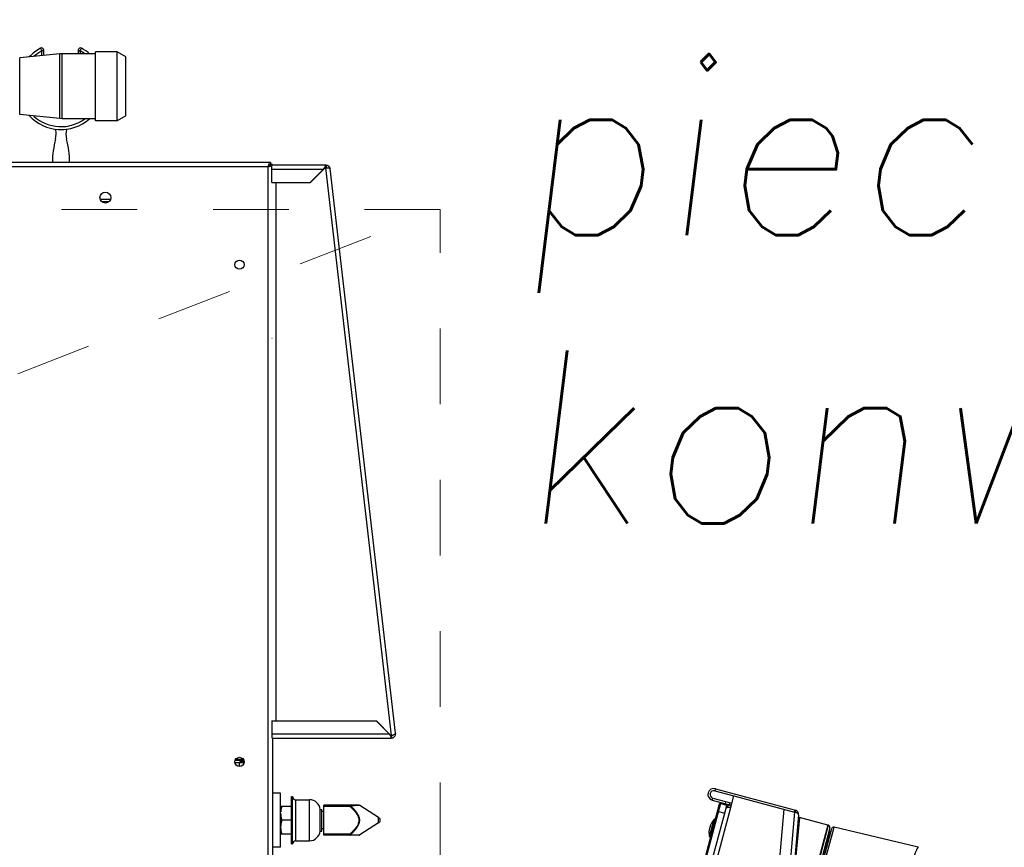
# Model space of a CAD drawing. Header units: millimetres. Extents: x -486876 to 553054, y -140324 to 834178.
# Tile 16 of 155: x -167434 to -166979, y 75000 to 75383. Entities that reach past the tile are written whole.
import ezdxf
from ezdxf.enums import TextEntityAlignment as Align

# ---------------------------------------------------------------- set-up
doc = ezdxf.new("R2010")
doc.units = ezdxf.units.MM
doc.linetypes.add('DASH2', pattern=[0.75, 0.5, -0.25])
doc.linetypes.add('XREF$0$0.5_0.5', pattern=[1, 0.5, -0.5])
doc.layers.add('_XREF', color=252, linetype='DASH2', lineweight=13)
for name, color, linetype in [('XREF$0$DRZWI', 8, 'Continuous'), ('XREF$0$MEBLE_ŁAZIENKOWE_I_KUCHENNE', 8, 'Continuous'), ('XREF$0$WYMIARY', 9, 'Continuous'), ('XREF$0$WYPEŁNIENIA', 8, 'Continuous')]:
    doc.layers.add(name, color=color, linetype=linetype)
doc.styles.add('XREF$0$APLUS', font='arial.ttf', dxfattribs={"width": 0.6})
doc.styles.add('XREF$0$ROMANS', font='romans.shx')

# ---------------------------------------------------------------- blocks, each defined once
blk = doc.blocks.new('XREF')
at = {"layer": 'XREF$0$WYPEŁNIENIA'}
h = blk.add_hatch(dxfattribs=at)
h.set_pattern_fill('ANSI31', color=256, scale=3)
h.set_pattern_definition([(45, (-52999.899, 13162.694), (-6.7351921, 6.7351921), [])])
h.paths.add_polyline_path([(2833.434, 10024.036), (2806.556, 10024.036), (2806.556, 10062.954), (2756.556, 10062.954), (2756.556, 10102.954), (2726.652, 10102.954), (2725.878, 10101.795), (2725.878, 10033.492), (2680.314, 10033.492), (2680.314, 10102.954), (2641.556, 10102.954), (2641.556, 10024.036), (2546.556, 10024.036), (2546.556, 9984.036), (2833.434, 9984.036)])
h.paths.add_polyline_path([(3066.996, 10024.036), (2833.434, 10024.036), (2833.434, 9984.036), (3066.996, 9984.036), (3066.996, 9994.036)])
h.paths.add_polyline_path([(2456.556, 10024.036), (2376.556, 10024.036), (2376.556, 10044.036), (2361.556, 10044.036), (2361.556, 10024.036), (2161.556, 10024.036), (2161.556, 10141.987), (2121.556, 10141.987), (2121.556, 9894.374), (1846.556, 9894.374), (1846.556, 9872.667), (1876.556, 9872.667), (2121.556, 9872.667), (2121.556, 9779.125), (2161.556, 9779.125), (2161.556, 9869.374), (2161.556, 9984.036), (2456.556, 9984.036)])
h.paths.add_polyline_path([(2376.556, 10304.911), (2361.556, 10304.911), (2361.556, 10144.036), (2371.638, 10144.036), (2376.556, 10144.036)])
h.paths.add_polyline_path([(2444.576, 10649.374), (2192.944, 10649.374), (2192.944, 10634.374), (2379.576, 10634.374), (2379.576, 10589.374), (2444.576, 10589.374)])
h.paths.add_polyline_path([(2161.556, 10634.374), (2192.944, 10634.374), (2192.944, 10649.374), (2161.556, 10649.374), (2161.556, 10704.673), (2121.556, 10704.673), (2121.556, 10581.696), (2161.556, 10581.696)])
h.paths.add_polyline_path([(2647.02, 10553.677), (2666.091, 10553.677), (2666.091, 10567.177), (2647.02, 10567.177)], flags=16)
h.paths.add_polyline_path([(2530.525, 10311.911), (2530.525, 10304.911), (2666.556, 10304.911), (2666.556, 10392.954), (2646.556, 10392.954), (2646.556, 10322.954), (2530.525, 10322.954)])
edge = h.paths.add_edge_path()
edge.add_line((2430.525, 10304.911), (2430.525, 10311.911))
edge.add_line((2430.525, 10311.911), (2433.025, 10311.911))
edge.add_line((2433.025, 10311.911), (2430.525, 10314.911))
edge.add_arc((2428.762, 10318.933), 4.391, 293.6835, 426.3165)
edge.add_line((2430.525, 10322.954), (2161.556, 10322.954))
edge.add_line((2161.556, 10322.954), (2161.556, 10418.772))
edge.add_line((2161.556, 10418.772), (2121.556, 10418.772))
edge.add_line((2121.556, 10418.772), (2121.556, 10304.911))
edge.add_line((2121.556, 10304.911), (2430.525, 10304.911))
h.paths.add_polyline_path([(2666.556, 10649.374), (2641.648, 10649.374), (2641.648, 10634.374), (2646.556, 10634.374), (2646.556, 10497.954), (2666.556, 10497.954)])
at = {"layer": 'XREF$0$MEBLE_ŁAZIENKOWE_I_KUCHENNE'}
for p, q in [((2732.034, 10431.799), (2732.098, 10431.679)), ((2732.182, 10431.457), (2732.182, 10431.71)), ((2733.782, 10431.71), (2733.782, 10431.537)), ((2733.865, 10431.679), (2733.929, 10431.799)), ((2735.582, 10431.637), (2734.582, 10431.637)), ((2734.582, 10428.437), (2734.582, 10431.637)), ((2735.982, 10431.406), (2735.582, 10431.637)), ((2735.582, 10428.437), (2735.582, 10431.637)), ((2732.922, 10431.531), (2731.072, 10431.346)), ((2731.072, 10428.728), (2731.072, 10431.346)), ((2733.041, 10431.537), (2732.922, 10431.531)), ((2732.922, 10428.543), (2732.922, 10431.531)), ((2734.582, 10431.537), (2733.041, 10431.537)), ((2733.041, 10428.537), (2733.041, 10431.537)), ((2735.982, 10428.668), (2735.982, 10431.406)), ((2732.922, 10428.543), (2731.072, 10428.728)), ((2733.041, 10428.537), (2732.922, 10428.543)), ((2734.582, 10428.537), (2733.041, 10428.537)), ((2735.582, 10428.437), (2734.582, 10428.437)), ((2735.982, 10428.668), (2735.582, 10428.437)), ((2742.657, 10426.512), (2670.607, 10426.512)), ((2742.557, 10426.312), (2670.707, 10426.312)), ((2742.557, 10331.27), (2742.557, 10426.312)), ((2742.657, 10426.512), (2742.657, 10426.412)), ((2742.757, 10426.412), (2742.657, 10426.412)), ((2742.732, 10425.587), (2742.732, 10426.38)), ((2745.101, 10426.187), (2742.732, 10426.187)), ((2742.757, 10426.412), (2742.757, 10426.387)), ((2745.234, 10426.387), (2742.757, 10426.387)), ((2745.101, 10426.187), (2744.501, 10425.587)), ((2744.515, 10425.587), (2745.192, 10426.264)), ((2745.192, 10426.264), (2745.222, 10426.264)), ((2745.201, 10426.363), (2745.201, 10426.387)), ((2745.201, 10426.334), (2745.201, 10426.363)), ((2745.201, 10426.26), (2745.201, 10426.334)), ((2745.234, 10426.287), (2745.201, 10426.287)), ((2748.258, 10400.012), (2745.222, 10426.264)), ((2745.234, 10426.387), (2745.234, 10426.287)), ((2748.443, 10400.12), (2745.428, 10426.23)), ((2742.732, 10425.587), (2744.515, 10425.587)), ((2742.932, 10400.687), (2742.932, 10425.587)), ((2735.261, 10424.797), (2734.802, 10424.797)), ((2735.192, 10424.697), (2734.871, 10424.697)), ((2742.732, 10400.687), (2747.556, 10400.687)), ((2742.732, 10400.687), (2742.732, 10399.887)), ((2748.146, 10400.087), (2747.546, 10400.687)), ((2748.232, 10400.012), (2747.556, 10400.687)), ((2742.732, 10400.087), (2748.146, 10400.087)), ((2742.757, 10399.887), (2748.246, 10399.887)), ((2742.757, 10399.887), (2742.757, 10331.27)), ((2748.258, 10400.012), (2748.232, 10400.012)), ((2748.246, 10399.941), (2748.246, 10400.014)), ((2748.246, 10399.911), (2748.246, 10399.941)), ((2748.246, 10399.887), (2748.246, 10399.911)), ((2748.278, 10399.89), (2748.262, 10399.988)), ((2748.325, 10400.015), (2748.311, 10400.013)), ((2741.043, 10398.867), (2741.42, 10398.867)), ((2741.406, 10398.897), (2741.057, 10398.897)), ((2741.429, 10398.737), (2741.034, 10398.737)), ((2741.232, 10398.587), (2741.232, 10398.737)), ((2741.431, 10398.787), (2741.239, 10398.787)), ((2741.239, 10398.737), (2741.239, 10398.787)), ((2763.227, 10397.546), (2763.201, 10397.449)), ((2763.201, 10397.449), (2764.08, 10397.214)), ((2763.227, 10397.546), (2766.928, 10396.554)), ((2743.132, 10397.337), (2742.757, 10397.337)), ((2743.132, 10394.837), (2743.132, 10397.337)), ((2743.632, 10397.187), (2743.682, 10397.187)), ((2743.632, 10394.987), (2743.632, 10397.187)), ((2743.682, 10394.987), (2743.682, 10397.187)), ((2743.832, 10397.037), (2744.462, 10397.037)), ((2743.832, 10395.137), (2743.832, 10397.037)), ((2744.462, 10395.137), (2744.462, 10397.037)), ((2763.084, 10397.015), (2763.11, 10397.111)), ((2763.084, 10397.015), (2763.948, 10396.783)), ((2763.11, 10397.111), (2763.989, 10396.876)), ((2763.937, 10396.682), (2764.08, 10397.214)), ((2764.08, 10397.214), (2766.885, 10396.462)), ((2743.132, 10396.737), (2743.632, 10396.737)), ((2744.959, 10396.587), (2745.032, 10396.587)), ((2744.959, 10395.587), (2744.959, 10396.587)), ((2745.032, 10395.587), (2745.032, 10396.587)), ((2746.763, 10396.777), (2745.132, 10396.777)), ((2745.132, 10395.397), (2745.132, 10396.777)), ((2746.336, 10396.727), (2745.132, 10396.727)), ((2746.204, 10331.273), (2763.718, 10396.638)), ((2746.336, 10396.777), (2746.336, 10396.727)), ((2746.336, 10396.727), (2746.363, 10396.757)), ((2746.411, 10331.274), (2763.937, 10396.682)), ((2747.662, 10396.214), (2746.79, 10396.769)), ((2763.406, 10396.825), (2762.27, 10392.584)), ((2763.467, 10396.86), (2762.315, 10392.559)), ((2763.467, 10396.86), (2763.757, 10396.783)), ((2763.7, 10396.953), (2763.674, 10396.856)), ((2763.72, 10396.644), (2763.757, 10396.783)), ((2763.882, 10396.904), (2763.857, 10396.808)), ((2763.974, 10396.88), (2763.948, 10396.783)), ((2766.395, 10396.593), (2765.934, 10391.414)), ((2766.894, 10396.563), (2766.868, 10396.467)), ((2766.928, 10396.554), (2766.902, 10396.457)), ((2743.632, 10396.087), (2743.19, 10396.087)), ((2745.132, 10396.487), (2745.032, 10396.487)), ((2747.662, 10395.961), (2747.662, 10396.214)), ((2762.95, 10395.317), (2763.17, 10396.137)), ((2762.995, 10395.305), (2763.214, 10396.125)), ((2763.214, 10396.125), (2763.17, 10396.137)), ((2763.217, 10396.12), (2763.214, 10396.125)), ((2763.369, 10396.491), (2763.658, 10396.414)), ((2766.885, 10396.462), (2766.351, 10390.461)), ((2767.075, 10396.343), (2766.55, 10390.444)), ((2767.114, 10396.209), (2766.823, 10393.166)), ((2767.114, 10396.209), (2767.075, 10396.064)), ((2768.418, 10395.86), (2767.114, 10396.209)), ((2745.132, 10395.687), (2745.032, 10395.687)), ((2747.662, 10395.961), (2746.79, 10395.405)), ((2767.075, 10396.064), (2766.823, 10393.166)), ((2768.418, 10395.86), (2766.858, 10390.035)), ((2768.433, 10395.856), (2766.872, 10390.031)), ((2768.447, 10395.852), (2766.887, 10390.027)), ((2768.518, 10395.729), (2767.009, 10390.098)), ((2767.074, 10396.049), (2767.05, 10396.056)), ((2768.591, 10395.692), (2767.091, 10390.094)), ((2768.433, 10395.856), (2768.447, 10395.852)), ((2768.518, 10395.422), (2768.571, 10395.617)), ((2768.591, 10395.692), (2768.553, 10395.549)), ((2768.633, 10395.476), (2768.711, 10395.764)), ((2772.606, 10394.835), (2768.711, 10395.764)), ((2743.632, 10395.437), (2743.132, 10395.437)), ((2744.959, 10395.587), (2745.032, 10395.587)), ((2746.336, 10395.447), (2745.132, 10395.447)), ((2746.763, 10395.397), (2745.132, 10395.397)), ((2746.363, 10395.418), (2746.336, 10395.447)), ((2746.336, 10395.447), (2746.336, 10395.397)), ((2762.995, 10395.305), (2762.95, 10395.317)), ((2763, 10395.308), (2762.995, 10395.305)), ((2767.071, 10390.252), (2768.495, 10395.565)), ((2767.215, 10390.183), (2768.633, 10395.476)), ((2768.518, 10395.422), (2767.841, 10392.893)), ((2768.495, 10395.565), (2768.553, 10395.549)), ((2768.553, 10395.549), (2768.518, 10395.422)), ((2743.132, 10394.837), (2742.757, 10394.837)), ((2743.632, 10394.987), (2743.682, 10394.987)), ((2743.832, 10395.137), (2744.462, 10395.137)), ((2772.606, 10394.835), (2772.606, 10394.835)), ((2772.606, 10394.835), (2772.609, 10394.833))]:
    blk.add_line(p, q, dxfattribs=at)
at = {"layer": 'XREF$0$MEBLE_ŁAZIENKOWE_I_KUCHENNE', "linetype": 'XREF$0$0.5_0.5', "lineweight": 9, "ltscale": 7}
blk.add_lwpolyline([(2670.507, 10424.336), (2670.507, 10324.336), (2750.507, 10324.336), (2750.507, 10424.336)], close=True, dxfattribs=at)
blk.add_lwpolyline([(2685.32, 10398.973), (2750.507, 10424.336)], dxfattribs=at)
at = {"layer": 'XREF$0$MEBLE_ŁAZIENKOWE_I_KUCHENNE'}
for centre, radius in [((2735.032, 10424.887), 0.25), ((2741.232, 10421.787), 0.21), ((2741.232, 10398.787), 0.21)]:
    blk.add_circle(centre, radius, dxfattribs=at)
for centre, radius, start, end in [((2732.982, 10430.037), 2, 118.2737, 137.3279), ((2732.982, 10430.037), 1.865, 118.2731, 132.3351), ((2732.082, 10431.71), 0.1, 0, 118.2737), ((2733.882, 10431.71), 0.1, 61.7263, 180), ((2732.982, 10430.037), 1.865, 53.6044, 61.7266), ((2732.982, 10430.037), 2, 48.7117, 61.7263), ((2732.982, 10430.037), 2, 222.5812, 311.2692), ((2732.982, 10430.037), 1.865, 227.6623, 306.2538), ((2731.757, 10427.837), 1, 345.8842, 12.4447), ((2732.982, 10430.037), 2, 262.8627, 277.1373), ((2734.207, 10427.837), 1, 167.5553, 194.1158), ((2737.382, 10426.423), 4.8, 165.8842, 178.9281), ((2728.582, 10426.423), 4.8, 1.0719, 14.1158), ((2745.234, 10426.187), 0.2, 9.4457, 90), ((2745.238, 10426.22), 0.0672, 45.008, 93.3026), ((2748.246, 10400.087), 0.2, 270, 9.4457), ((2748.246, 10400.087), 0.1, 270, 300.3593), ((2763.155, 10397.28), 0.275, 75, 255), ((2763.155, 10397.28), 0.175, 75, 255), ((2743.832, 10397.187), 0.15, 180, 270), ((2744.462, 10396.537), 0.5, 5.7392, 90), ((2746.763, 10396.727), 0.05, 57.5, 90), ((2763.454, 10396.812), 0.05, 75, 165), ((2763.912, 10396.586), 0.2, 75, 165), ((2763.912, 10396.586), 0.1, 75, 110.4384), ((2766.876, 10396.361), 0.2, 354.9115, 75), ((2747.582, 10396.087), 0.15, 302.5, 57.5), ((2763.881, 10395.507), 0.95, 138.4746, 191.5254), ((2768.429, 10395.841), 0.015, 75, 165), ((2768.421, 10395.755), 0.1, 345, 75), ((2768.687, 10395.666), 0.1, 78.6364, 164.9271), ((2768.687, 10395.666), 0.1, 78.7255, 164.9655), ((2744.462, 10395.637), 0.5, 270, 354.2608), ((2746.763, 10395.447), 0.05, 270, 302.4997), ((2768.5, 10395.584), 0.02, 165, 255), ((2743.832, 10394.987), 0.15, 90, 180)]:
    blk.add_arc(centre, radius, start, end, dxfattribs=at)
for points, start_tangent, end_tangent in [([(2732.182, 10431.71), (2732.178, 10431.702), (2732.166, 10431.694), (2732.148, 10431.687), (2732.125, 10431.682), (2732.098, 10431.679)], (0, -1), (-0.99859, -0.05309)), ([(2732.1, 10431.449), (2732.1, 10431.486), (2732.098, 10431.679)], (-0.009236, 0.999957), (-0.007759, 0.99997)), ([(2733.782, 10431.71), (2733.786, 10431.702), (2733.797, 10431.694), (2733.815, 10431.687), (2733.838, 10431.682), (2733.865, 10431.679)], (0, -1), (0.99859, -0.05309)), ([(2733.865, 10431.679), (2733.864, 10431.537)], (-0.00776, -0.99997), (-0.008548, -0.999963)), ([(2742.557, 10426.312), (2742.59, 10426.412)], (0.303314, 0.952891), (0.331016, 0.943625)), ([(2742.557, 10426.312), (2742.59, 10426.362), (2742.616, 10426.393)], (0.537029, 0.843564), (0.741137, 0.671354)), ([(2742.557, 10426.312), (2742.607, 10426.345), (2742.643, 10426.379)], (0.843564, 0.537029), (0.603648, 0.797251)), ([(2742.557, 10426.312), (2742.657, 10426.345)], (0.952891, 0.303314), (0.943625, 0.331016)), ([(2742.59, 10426.412), (2742.623, 10426.485)], (0.331016, 0.943625), (0.54091, 0.84108)), ([(2742.616, 10426.393), (2742.623, 10426.399), (2742.657, 10426.412)], (0.741137, 0.671354), (1, 0)), ([(2742.623, 10426.485), (2742.638, 10426.503)], (0.54091, 0.84108), (0.732363, 0.680914)), ([(2742.638, 10426.503), (2742.657, 10426.512)], (0.732363, 0.680914), (1, 0)), ([(2742.643, 10426.379), (2742.657, 10426.412)], (0.603648, 0.797251), (0, 1)), ([(2742.657, 10426.345), (2742.73, 10426.379)], (0.943625, 0.331016), (0.84108, 0.54091)), ([(2742.73, 10426.379), (2742.757, 10426.412)], (0.816877, 0.576811), (0, 1)), ([(2745.134, 10426.241), (2745.101, 10426.187)], (-0.533713, -0.845666), (-0.519315, -0.854583)), ([(2745.168, 10426.291), (2745.134, 10426.241)], (-0.579861, -0.814715), (-0.533713, -0.845666)), ([(2745.201, 10426.334), (2745.168, 10426.291)], (-0.666251, -0.745728), (-0.579861, -0.814715)), ([(2745.222, 10426.264), (2745.271, 10426.267)], (0.998537, 0.054078), (0.998717, 0.050641)), ([(2745.271, 10426.267), (2745.29, 10426.268)], (0.998717, 0.050641), (0.998883, 0.047245)), ([(2745.29, 10426.268), (2745.317, 10426.269)], (0.998883, 0.047245), (0.999234, 0.039144)), ([(2745.317, 10426.269), (2745.331, 10426.269)], (0.999234, 0.039144), (0.999452, 0.033111)), ([(2745.331, 10426.269), (2745.358, 10426.27)], (0.999452, 0.033111), (0.999893, 0.014634)), ([(2745.358, 10426.27), (2745.405, 10426.251), (2745.421, 10426.239)], (0.953739, -0.300636), (0.714137, -0.700006)), ([(2745.421, 10426.239), (2745.432, 10426.22)], (0.714137, -0.700006), (0.164113, -0.986442)), ([(2742.73, 10418.379), (2742.736, 10418.383)], (0.84108, 0.54091), (0.816877, 0.576811)), ([(2748.179, 10400.033), (2748.146, 10400.087)], (-0.533713, 0.845666), (-0.519315, 0.854583)), ([(2748.212, 10399.983), (2748.179, 10400.033)], (-0.579861, 0.814715), (-0.533713, 0.845666)), ([(2748.246, 10399.941), (2748.212, 10399.983)], (-0.666251, 0.745728), (-0.579861, 0.814715)), ([(2748.258, 10400.012), (2748.303, 10400.014)], (0.998537, 0.054078), (0.998688, 0.051213)), ([(2748.303, 10400.014), (2748.325, 10400.015)], (0.998688, 0.051213), (0.998869, 0.047548)), ([(2748.378, 10400.047), (2748.325, 10400.015)], (-0.840573, -0.541699), (-0.872366, -0.488853)), ([(2748.443, 10400.12), (2748.432, 10400.091), (2748.394, 10400.058), (2748.378, 10400.047)], (0.164113, -0.986442), (-0.840573, -0.541699)), ([(2743.19, 10396.737), (2743.169, 10396.669), (2743.153, 10396.604), (2743.141, 10396.54), (2743.135, 10396.487)], (-0.316228, -0.948683), (-0.087303, -0.996182)), ([(2746.363, 10396.757), (2746.355, 10396.768), (2746.346, 10396.775), (2746.336, 10396.777)], (-0.422855, 0.906197), (-1, 0)), ([(2746.336, 10396.727), (2746.391, 10396.676), (2746.445, 10396.623), (2746.495, 10396.571), (2746.54, 10396.522), (2746.584, 10396.47), (2746.627, 10396.412), (2746.665, 10396.353), (2746.697, 10396.294), (2746.723, 10396.231), (2746.741, 10396.16), (2746.747, 10396.087)], (0.74034, -0.672232), (0.000303, -1)), ([(2746.79, 10396.769), (2746.787, 10396.769), (2746.779, 10396.769), (2746.766, 10396.768), (2746.75, 10396.768), (2746.731, 10396.767), (2746.708, 10396.766), (2746.679, 10396.765), (2746.646, 10396.764), (2746.608, 10396.763), (2746.567, 10396.762), (2746.524, 10396.76), (2746.473, 10396.759), (2746.418, 10396.758), (2746.363, 10396.757)], (-0.217184, -0.976131), (-0.999787, -0.020655)), ([(2746.363, 10396.757), (2746.418, 10396.704), (2746.472, 10396.65), (2746.522, 10396.597), (2746.567, 10396.546), (2746.611, 10396.491), (2746.654, 10396.431), (2746.692, 10396.369), (2746.724, 10396.307), (2746.75, 10396.24), (2746.768, 10396.164), (2746.774, 10396.087)], (0.73252, -0.680746), (0.000324, -1)), ([(2763.877, 10396.679), (2763.868, 10396.679), (2763.846, 10396.677), (2763.825, 10396.676), (2763.806, 10396.673), (2763.788, 10396.671), (2763.772, 10396.668), (2763.757, 10396.664), (2763.745, 10396.66), (2763.735, 10396.655), (2763.727, 10396.65), (2763.721, 10396.644), (2763.718, 10396.638)], (-0.998246, -0.059198), (-0.258819, -0.965926)), ([(2763.937, 10396.682), (2763.914, 10396.681), (2763.891, 10396.68), (2763.877, 10396.679)], (-0.998925, -0.046353), (-0.998246, -0.059198)), ([(2743.132, 10396.407), (2743.134, 10396.348), (2743.141, 10396.285), (2743.153, 10396.22), (2743.169, 10396.155), (2743.19, 10396.087)], (0.00594, -0.999982), (0.316228, -0.948683)), ([(2743.19, 10396.087), (2743.169, 10396.02), (2743.153, 10395.954), (2743.141, 10395.89), (2743.134, 10395.826), (2743.132, 10395.767)], (-0.316228, -0.948683), (-0.00594, -0.999982)), ([(2743.135, 10396.487), (2743.134, 10396.476)], (-0.087303, -0.996182), (-0.074781, -0.9972)), ([(2746.747, 10396.087), (2746.741, 10396.013), (2746.722, 10395.941), (2746.695, 10395.876), (2746.663, 10395.818), (2746.624, 10395.758), (2746.581, 10395.701), (2746.536, 10395.648), (2746.492, 10395.599), (2746.443, 10395.548), (2746.39, 10395.497), (2746.336, 10395.447)], (-0.000283, -1), (-0.74034, -0.672233)), ([(2746.774, 10396.087), (2746.768, 10396.009), (2746.749, 10395.931), (2746.722, 10395.863), (2746.69, 10395.802), (2746.651, 10395.739), (2746.608, 10395.679), (2746.563, 10395.624), (2746.519, 10395.574), (2746.469, 10395.522), (2746.417, 10395.469), (2746.363, 10395.418)], (-0.000296, -1), (-0.732519, -0.680746)), ([(2763.312, 10396.474), (2763.319, 10396.485), (2763.332, 10396.492), (2763.349, 10396.494), (2763.369, 10396.491)], (0.258819, 0.965926), (0.965926, -0.258819)), ([(2766.92, 10396.462), (2766.897, 10396.462), (2766.885, 10396.462)], (-0.999931, -0.011709), (-0.999954, -0.009616)), ([(2767.001, 10396.42), (2766.92, 10396.462)], (-0.863129, 0.504984), (-0.899171, 0.437597)), ([(2767.075, 10396.343), (2767.057, 10396.38), (2767.033, 10396.4), (2767.001, 10396.42)], (0.088695, 0.996059), (-0.863129, 0.504984)), ([(2743.132, 10395.762), (2743.134, 10395.698)], (0, -1), (0.075495, -0.997146)), ([(2743.134, 10395.698), (2743.135, 10395.687)], (0.075495, -0.997146), (0.087298, -0.996182)), ([(2743.135, 10395.687), (2743.141, 10395.634), (2743.153, 10395.569), (2743.169, 10395.504), (2743.19, 10395.437)], (0.087298, -0.996182), (0.316228, -0.948683)), ([(2746.336, 10395.397), (2746.346, 10395.4), (2746.355, 10395.407), (2746.363, 10395.418)], (1, 0), (0.439488, 0.898248)), ([(2746.363, 10395.418), (2746.421, 10395.416), (2746.478, 10395.415), (2746.53, 10395.414), (2746.575, 10395.412), (2746.616, 10395.411), (2746.655, 10395.41), (2746.688, 10395.409), (2746.717, 10395.408), (2746.739, 10395.407), (2746.757, 10395.406), (2746.772, 10395.406), (2746.783, 10395.405), (2746.789, 10395.405), (2746.79, 10395.405)], (0.999787, -0.020654), (0.999123, -0.041881)), ([(2746.79, 10395.405), (2746.79, 10395.405), (2746.79, 10395.405)], (0.999123, -0.041881), (0.073832, -0.997271)), ([(2770.997, 10388.829), (2770.989, 10388.838), (2770.987, 10388.847), (2770.985, 10388.859), (2770.984, 10388.875), (2770.984, 10388.893), (2770.986, 10388.939), (2771.002, 10389.068), (2771.03, 10389.242), (2771.072, 10389.46), (2771.125, 10389.718), (2771.19, 10390.011), (2771.265, 10390.335), (2771.35, 10390.684), (2771.441, 10391.052), (2771.642, 10391.82), (2771.852, 10392.59), (2771.957, 10392.959), (2772.06, 10393.309), (2772.158, 10393.634), (2772.25, 10393.929), (2772.334, 10394.189), (2772.41, 10394.409), (2772.444, 10394.504), (2772.476, 10394.587), (2772.504, 10394.658), (2772.53, 10394.718), (2772.552, 10394.766), (2772.572, 10394.801), (2772.588, 10394.824), (2772.595, 10394.831), (2772.601, 10394.834), (2772.606, 10394.835)], (-0.958531, 0.284987), (0.97542, -0.220352))]:
    blk.add_spline(points, degree=3, dxfattribs=dict(at, start_tangent=start_tangent, end_tangent=end_tangent))
at = {"style": 'XREF$0$APLUS'}
blk.add_attdef('165', text='', height=12.941, rotation=90, dxfattribs=at).set_placement((5850.278, 4086.908), align=Align.TOP_CENTER)
blk.add_attdef('70', text='', height=12.941, rotation=90, dxfattribs=at).set_placement((5846.744, 4087.031), align=Align.BOTTOM_CENTER)
at = {"layer": 'XREF$0$DRZWI', "style": 'XREF$0$APLUS'}
for tag, height, p in [('90', 10.588, (3968.051, 17970.782)), ('90', 10.588, (4273.692, 17907.629)), ('90', 10.588, (4647.106, 17907.629)), ('90', 10.588, (4995.741, 17907.629)), ('90', 10.588, (5345.009, 17907.629)), ('90', 8.235, (3625.859, 17450.533)), ('90', 8.235, (4282.579, 17436.639)), ('90', 8.235, (4577.82, 17436.639)), ('90', 8.235, (5003.123, 17436.639)), ('90', 8.235, (5300.955, 17436.639)), ('90', 8.235, (5625.635, 17350.957)), ('110', 12.941, (3772.728, 10725.01)), ('100', 12.941, (3763.846, 10003.376)), ('90', 10.588, (3383.407, 9921.969)), ('83', 10.588, (4118.726, 4184.034))]:
    blk.add_attdef(tag, text='', height=height, dxfattribs=at).set_placement(p, align=Align.BOTTOM_CENTER)
for tag, height, p in [('200', 10.588, (3967.95, 17967.89)), ('200', 10.588, (4273.591, 17904.737)), ('200', 10.588, (4647.005, 17904.737)), ('200', 10.588, (4995.64, 17904.737)), ('200', 10.588, (5344.908, 17904.737)), ('200', 8.235, (3625.859, 17448.284)), ('200', 8.235, (4282.579, 17434.389)), ('200', 8.235, (4577.82, 17434.389)), ('200', 8.235, (5003.123, 17434.389)), ('200', 8.235, (5300.955, 17434.389)), ('200', 8.235, (5625.635, 17348.707)), ('210', 12.941, (3772.604, 10721.476)), ('200', 12.941, (3763.846, 9999.841)), ('200', 10.588, (3383.306, 9919.077)), ('178', 10.588, (4118.624, 4181.142))]:
    blk.add_attdef(tag, text='', height=height, dxfattribs=at).set_placement(p, align=Align.TOP_CENTER)
for tag, height, p in [('205', 10.588, (4204.918, 17787.311)), ('210', 10.588, (5722.647, 17787.311)), ('210', 12.941, (4602.864, 17776.835)), ('210', 12.941, (4951.499, 17776.835)), ('210', 12.941, (5300.982, 17776.835)), ('210', 12.941, (4044.068, 17776.193)), ('210', 12.941, (3579.162, 17557.039)), ('210', 12.941, (3935.875, 17557.039)), ('210', 12.941, (4219.127, 17557.039)), ('210', 12.941, (4633.701, 17557.039)), ('210', 12.941, (4958.426, 17557.039)), ('210', 12.941, (5356.835, 17557.039)), ('210', 12.941, (5615.896, 17557.039)), ('200', 11.765, (4716.1, 10187.149)), ('200', 11.765, (4936.966, 10128.953)), ('200', 11.765, (5363.025, 10117.098)), ('210', 13.529, (3475.751, 9987.904)), ('170', 11.765, (4209.381, 4035.728))]:
    blk.add_attdef(tag, text='', height=height, rotation=90, dxfattribs=at).set_placement(p, align=Align.TOP_CENTER)
for tag, height, p in [('100', 10.588, (5719.755, 17787.412)), ('96', 10.588, (4202.026, 17787.412)), ('100', 12.941, (4599.329, 17776.958)), ('100', 12.941, (4947.964, 17776.958)), ('100', 12.941, (5297.447, 17776.958)), ('100', 12.941, (4040.534, 17776.316)), ('100', 12.941, (3575.627, 17557.162)), ('100', 12.941, (3932.341, 17557.162)), ('100', 12.941, (4215.592, 17557.162)), ('100', 12.941, (4630.166, 17557.162)), ('100', 12.941, (4954.892, 17557.162)), ('100', 12.941, (5353.301, 17557.162)), ('100', 12.941, (5612.361, 17557.162)), ('90', 11.765, (4712.886, 10187.261)), ('90', 11.765, (4933.752, 10129.065)), ('90', 11.765, (5359.811, 10117.211)), ('120', 13.529, (3472.056, 9987.904)), ('90', 11.765, (4206.168, 4035.84))]:
    blk.add_attdef(tag, text='', height=height, rotation=90, dxfattribs=at).set_placement(p, align=Align.BOTTOM_CENTER)
at = {"layer": 'XREF$0$WYMIARY', "insert": (2754.023, 10431.152), "char_height": 8, "width": 174.62756, "attachment_point": 1, "style": 'XREF$0$ROMANS'}
blk.add_mtext('{\\Q7;piec \\Pkonwekcyjny}', dxfattribs=at)

msp = doc.modelspace()

# ---------------------------------------------------------------- block references
at = {"layer": '_XREF', "xscale": 10, "yscale": 10, "zscale": 10}
msp.add_blockref('XREF', (-194744.7507, -28948.20066), dxfattribs=at)

doc.saveas('drawing.dxf')
